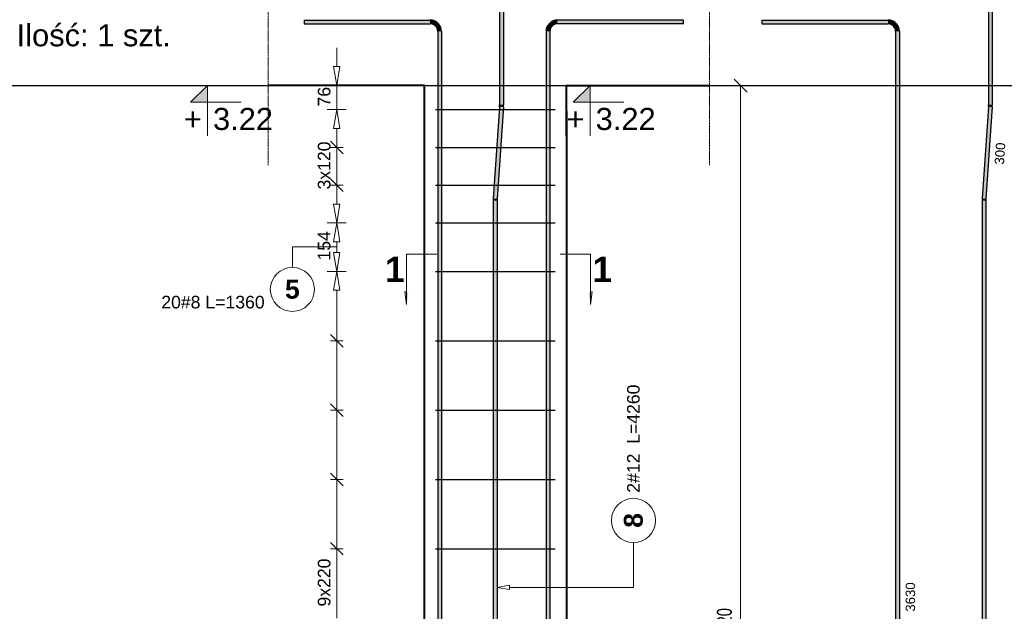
# Model space of a CAD drawing. Extents: x 3922 to 466978, y -142912 to 64503.
# Tile 13 of 62: x 385614 to 388736, y -125091 to -123213. Entities that reach past the tile are written whole.
import ezdxf
from ezdxf.enums import TextEntityAlignment as Align

# ---------------------------------------------------------------- set-up
doc = ezdxf.new("R2010")
doc.units = 0
doc.header["$LTSCALE"] = 10
doc.header["$MEASUREMENT"] = 0
doc.linetypes.add('HIDDEN', pattern=[0.375, 0.25, -0.125])
for name, color, linetype, lineweight in [('P-Linia3', 6, 'Continuous', 60), ('P-Przerywana', 13, 'HIDDEN', 9), ('P-Wymiar', 254, 'Continuous', 9), ('RCAD_deskowanie', 3, 'Continuous', 40)]:
    doc.layers.add(name, color=color, linetype=linetype, lineweight=lineweight)
for name, color, linetype in [('RCAD_kształt pręta', 7, 'Continuous'), ('RCAD_opis kształtu pręta', 7, 'Continuous'), ('RCAD_opis rozkładu', 7, 'Continuous'), ('RCAD_pręt wyrzucony', 130, 'Continuous'), ('RCAD_rozkład pręta', 7, 'Continuous'), ('RCAD_symbole graficzne', 7, 'Continuous')]:
    doc.layers.add(name, color=color, linetype=linetype)
doc.styles.add('_Fd Opis', font='arial.ttf')
doc.styles.add('ROMANS', font='arial.ttf', dxfattribs={"width": 0.7})
doc.styles.add('style1', font='arial.ttf')
doc.styles.add('style3', font='arialbd.ttf')
doc.styles.add('style5', font='arialbd.ttf')
doc.dimstyles.new('A25', dxfattribs={"dimscale": 27, "dimtxt": 1.75, "dimasz": 0.06, "dimexe": 0, "dimexo": 0, "dimgap": 1, "dimtad": 1, "dimdec": 4, "dimrnd": 0.1, "dimdsep": 46, "dimtxsty": 'ROMANS', "dimblk": '[[[[[[[[', "dimcen": 2, "dimdle": 2, "dimse1": 1, "dimse2": 1, "dimclrd": 256, "dimclrt": 1, "dimadec": 0, "dimazin": 0, "dimtfac": 1, "dimtdec": 4, "dimtix": 1, "dimtmove": 2, "dimatfit": 3, "dimldrblk": '[[[[[[[[', "dimfxl": 0, "dimtvp": 0.6, "dimtolj": 1, "dimlwd": -1, "dimarcsym": 0})

# ---------------------------------------------------------------- blocks, each defined once
blk = doc.blocks.new('[[[[[[[[')
at = {"layer": 'P-Wymiar'}
for p, q in [((-12.7, -12.7), (12.7, 12.7)), ((0, 0), (-4.6, 0)), ((0, 18), (0, -18))]:
    blk.add_line(p, q, dxfattribs=at)
blk = doc.blocks.new('*D375')
at = {"layer": 'Defpoints', "color": 0, "transparency": 16777216}
for p in [(387576.2, -123422), (387899.5, -126842), (387899.5, -126842)]:
    blk.add_point(p, dxfattribs=at)
at = {"layer": 'P-Wymiar', "transparency": 16777216}
blk.add_line((387899.5, -123423.6), (387899.5, -126840.4), dxfattribs=at)
at = {"layer": 'P-Wymiar', "transparency": 16777216, "xscale": 1.62, "yscale": 1.62, "zscale": 1.62}
for p, rotation in [((387899.5, -123422), 90), ((387899.5, -126842), 270)]:
    blk.add_blockref('[[[[[[[[', p, dxfattribs=dict(at, rotation=rotation))
at = {"layer": 'P-Wymiar', "color": 1, "transparency": 16777216, "insert": (387848.3, -125132), "char_height": 47.25, "attachment_point": 5, "rotation": 90, "style": 'ROMANS'}
blk.add_mtext('\\A1;3420', dxfattribs=at)

msp = doc.modelspace()

# ---------------------------------------------------------------- hatches: boundary and pattern name
at = {"layer": 'RCAD_kształt pręta'}
for points in [[(387135.37904, -122585.48716), (387147.37904, -122585.48716), (387147.37904, -123483.08136), (387135.37904, -123483.08136)], [(386515.08341, -123226.07088), (386515.08341, -123214.07088), (386915.08341, -123214.07088), (386915.08341, -123226.07088)], [(387718.68328, -123214.07088), (387718.68328, -123226.07088), (387318.68328, -123226.07088), (387318.68328, -123214.07088)], [(386939.08341, -123250.07088), (386951.08341, -123250.07088), (386951.08341, -126840.67669), (386939.08341, -126840.67669)], [(387282.68328, -123250.07088), (387294.68328, -123250.07088), (387294.68328, -126840.67669), (387282.68328, -126840.67669)], [(387135.17097, -123489.19763), (387147.14323, -123490.01314), (387127.30283, -123781.28657), (387115.33058, -123780.47107)], [(387115.09477, -123787.40284), (387127.09477, -123787.40284), (387127.09477, -126840.67669), (387115.09477, -126840.67669)]]:
    msp.add_hatch(color=4, dxfattribs=at).paths.add_polyline_path(points, flags=0)
h = msp.add_hatch(color=4, dxfattribs=at)
edge = h.paths.add_edge_path(flags=0)
edge.add_line((386951.08341, -123250.07088), (386939.08341, -123250.07088))
edge.add_arc((386915.08341, -123250.07088), 24, 0, 90)
edge.add_line((386915.08341, -123226.07088), (386915.08341, -123214.07088))
edge.add_arc((386915.08341, -123250.07088), 36, 360, 450, ccw=False)
h = msp.add_hatch(color=4, dxfattribs=at)
edge = h.paths.add_edge_path(flags=0)
edge.add_line((387318.68328, -123214.07088), (387318.68328, -123226.07088))
edge.add_arc((387318.68328, -123250.07088), 24, 90, 180)
edge.add_line((387294.68328, -123250.07088), (387282.68328, -123250.07088))
edge.add_arc((387318.68328, -123250.07088), 36, 450, 540, ccw=False)
h = msp.add_hatch(color=4, dxfattribs=at)
edge = h.paths.add_edge_path(flags=0)
edge.add_line((387147.14323, -123490.01314), (387135.17097, -123489.19763))
edge.add_arc((387045.37904, -123483.08136), 90, -3.89674277, 0)
edge.add_line((387135.37904, -123483.08136), (387147.37904, -123483.08136))
edge.add_arc((387045.37904, -123483.08136), 102, 356.10325723, 360, ccw=False)
h = msp.add_hatch(color=4, dxfattribs=at)
edge = h.paths.add_edge_path(flags=0)
edge.add_line((387115.33058, -123780.47107), (387127.30283, -123781.28657))
edge.add_arc((387217.09477, -123787.40284), 90, 176.10325723, 180)
edge.add_line((387127.09477, -123787.40284), (387115.09477, -123787.40284))
edge.add_arc((387217.09477, -123787.40284), 102, 536.10325723, 540, ccw=False)
at = {"layer": 'RCAD_pręt wyrzucony'}
for points in [[(388685.23988, -122585.48716), (388697.23988, -122585.48716), (388697.23988, -123483.08136), (388685.23988, -123483.08136)], [(387966.86402, -123226.07088), (387966.86402, -123214.07088), (388366.86402, -123214.07088), (388366.86402, -123226.07088)], [(388390.86402, -123250.07088), (388402.86402, -123250.07088), (388402.86402, -126840.67669), (388390.86402, -126840.67669)], [(388685.03181, -123489.19763), (388697.00407, -123490.01314), (388677.16368, -123781.28657), (388665.19142, -123780.47107)], [(388664.95561, -123787.40284), (388676.95561, -123787.40284), (388676.95561, -126840.67669), (388664.95561, -126840.67669)]]:
    msp.add_hatch(color=4, dxfattribs=at).paths.add_polyline_path(points, flags=0)
h = msp.add_hatch(color=4, dxfattribs=at)
edge = h.paths.add_edge_path(flags=0)
edge.add_line((388402.86402, -123250.07088), (388390.86402, -123250.07088))
edge.add_arc((388366.86402, -123250.07088), 24, 0, 90)
edge.add_line((388366.86402, -123226.07088), (388366.86402, -123214.07088))
edge.add_arc((388366.86402, -123250.07088), 36, 360, 450, ccw=False)
h = msp.add_hatch(color=4, dxfattribs=at)
edge = h.paths.add_edge_path(flags=0)
edge.add_line((388697.00407, -123490.01314), (388685.03181, -123489.19763))
edge.add_arc((388595.23988, -123483.08136), 90, -3.89674277, 0)
edge.add_line((388685.23988, -123483.08136), (388697.23988, -123483.08136))
edge.add_arc((388595.23988, -123483.08136), 102, 356.10325723, 360, ccw=False)
h = msp.add_hatch(color=4, dxfattribs=at)
edge = h.paths.add_edge_path(flags=0)
edge.add_line((388665.19142, -123780.47107), (388677.16368, -123781.28657))
edge.add_arc((388766.95561, -123787.40284), 90, 176.10325723, 180)
edge.add_line((388676.95561, -123787.40284), (388664.95561, -123787.40284))
edge.add_arc((388766.95561, -123787.40284), 102, 536.10325723, 540, ccw=False)
at = {"layer": 'RCAD_symbole graficzne'}
for points in [[(386155.39969, -123475.30956), (386208.73303, -123421.97622), (386208.73303, -123475.30956)], [(387368.73928, -123475.30956), (387422.07261, -123421.97622), (387422.07261, -123475.30956)]]:
    msp.add_hatch(color=1, dxfattribs=at).paths.add_polyline_path(points, flags=0)
at = {"layer": 'RCAD_symbole graficzne', "linetype": 'Continuous', "lineweight": 0}
for points in [[(386840.40622, -124117.2369), (386840.40622, -124077.2369), (386846.10808, -124077.2369)], [(387423.58221, -124117.2369), (387423.58221, -124077.2369), (387417.88035, -124077.2369)]]:
    msp.add_hatch(color=7, dxfattribs=at).paths.add_polyline_path(points, flags=0)

# ---------------------------------------------------------------- linework, layer by layer
at = {"layer": 'Defpoints'}
for p in [(382161.86223, -123421.97622), (395642.50183, -123421.97622), (387560.31267, -123421.97622), (401040.95228, -123421.97622), (379203.68423, -123421.97622), (392684.32383, -123421.97622), (384602.13467, -123421.97622), (398082.77428, -123421.97622)]:
    msp.add_xline(p, (1, 0), dxfattribs=at)
at = {"layer": 'P-Przerywana', "color": 21}
for points in [[(386401.44383, -122892.83946), (386401.44383, -123674.78907)], [(387800.65681, -122892.83946), (387800.65681, -123674.78907)]]:
    msp.add_lwpolyline(points, dxfattribs=at)
at = {"layer": 'RCAD_deskowanie'}
for points in [[(386896.89746, -126841.97622), (386896.89746, -123421.97622), (386401.44383, -123421.97622)], [(387346.89746, -123581.97622), (387346.89746, -123421.97622), (387800.65681, -123421.97622)], [(387346.89746, -123501.97622), (387346.89746, -126841.97622)]]:
    msp.add_lwpolyline(points, dxfattribs=at)
at = {"layer": 'RCAD_kształt pręta', "color": 4}
for p, q in [((387135.37904, -122585.48716), (387135.37904, -123483.08136)), ((387147.37904, -122585.48716), (387147.37904, -123483.08136)), ((386515.08341, -123214.07088), (386915.08341, -123214.07088)), ((386515.08341, -123214.07088), (386515.08341, -123226.07088)), ((387718.68328, -123214.07088), (387318.68328, -123214.07088)), ((387718.68328, -123226.07088), (387718.68328, -123214.07088)), ((386515.08341, -123226.07088), (386915.08341, -123226.07088)), ((386939.08341, -123250.07088), (386939.08341, -126840.67669)), ((386951.08341, -123250.07088), (386951.08341, -126840.67669)), ((387282.68328, -123250.07088), (387282.68328, -126840.67669)), ((387294.68328, -123250.07088), (387294.68328, -126840.67669)), ((387718.68328, -123226.07088), (387318.68328, -123226.07088)), ((387135.17097, -123489.19763), (387115.33058, -123780.47107)), ((387147.14323, -123490.01314), (387127.30283, -123781.28657)), ((387115.09477, -123787.40284), (387115.09477, -126840.67669)), ((387127.09477, -123787.40284), (387127.09477, -126840.67669))]:
    msp.add_line(p, q, dxfattribs=at)
for centre, radius, start, end in [((386915.08341, -123250.07088), 36, 360, 90), ((387318.68328, -123250.07088), 36, 90, 180), ((386915.08341, -123250.07088), 24, 360, 90), ((387318.68328, -123250.07088), 24, 90, 180), ((387045.37904, -123483.08136), 90, 356.10325723, 0), ((387045.37904, -123483.08136), 102, 356.10325723, 360), ((387217.09477, -123787.40284), 102, 176.10325723, 180), ((387217.09477, -123787.40284), 90, 176.10325723, 180)]:
    msp.add_arc(centre, radius, start, end, dxfattribs=at)
at = {"layer": 'RCAD_opis kształtu pręta', "color": 8, "lineweight": 0}
for p, q in [((387559.63233, -124931.52819), (387559.63233, -124872.32517)), ((387559.63233, -125014.84884), (387559.63233, -124931.52819)), ((387127.09477, -125014.84884), (387167.09477, -125008.18217)), ((387167.09477, -125021.5155), (387127.09477, -125014.84884)), ((387167.09477, -125021.5155), (387167.09477, -125008.18217)), ((387559.63233, -125014.84884), (387167.09477, -125014.84884))]:
    msp.add_line(p, q, dxfattribs=at)
msp.add_circle((387559.63233, -124802.32517), 70, dxfattribs=at)
at = {"layer": 'RCAD_opis rozkładu', "color": 8, "lineweight": 0}
for p, q in [((386618.9735, -123301.97622), (386618.9735, -123361.97622)), ((386618.9735, -123421.97622), (386608.9735, -123361.97622)), ((386628.9735, -123361.97622), (386608.9735, -123361.97622)), ((386628.9735, -123361.97622), (386618.9735, -123421.97622)), ((386588.9735, -123421.97622), (386648.9735, -123421.97622)), ((386618.9735, -123498.27845), (386618.9735, -123421.97622)), ((386588.9735, -123498.27845), (386648.9735, -123498.27845)), ((386608.9735, -123558.27845), (386618.9735, -123498.27845)), ((386618.9735, -123498.27845), (386628.9735, -123558.27845)), ((386608.9735, -123558.27845), (386628.9735, -123558.27845)), ((386618.9735, -123618.27845), (386618.9735, -123558.27845)), ((386638.9735, -123638.27845), (386598.9735, -123598.27845)), ((386598.9735, -123618.27845), (386638.9735, -123618.27845)), ((386618.9735, -123738.27845), (386618.9735, -123618.27845)), ((386618.9735, -123618.27845), (386618.9735, -123738.27845)), ((386598.9735, -123718.27845), (386638.9735, -123758.27845)), ((386598.9735, -123738.27845), (386638.9735, -123738.27845)), ((386618.9735, -123738.27845), (386618.9735, -123798.27845)), ((386618.9735, -123858.27845), (386608.9735, -123798.27845)), ((386628.9735, -123798.27845), (386608.9735, -123798.27845)), ((386628.9735, -123798.27845), (386618.9735, -123858.27845)), ((386588.9735, -123858.27845), (386648.9735, -123858.27845)), ((386588.9735, -123858.27845), (386648.9735, -123858.27845)), ((386608.9735, -123918.27845), (386618.9735, -123858.27845)), ((386618.9735, -123858.27845), (386628.9735, -123918.27845)), ((386478.18855, -123934.30378), (386618.9735, -123934.30378)), ((386478.18855, -123934.30378), (386478.18855, -123998.99432)), ((386608.9735, -123918.27845), (386628.9735, -123918.27845)), ((386618.9735, -123935.12734), (386618.9735, -123918.27845)), ((386618.9735, -123935.12734), (386618.9735, -123951.97622)), ((386618.9735, -124011.97622), (386608.9735, -123951.97622)), ((386628.9735, -123951.97622), (386608.9735, -123951.97622)), ((386628.9735, -123951.97622), (386618.9735, -124011.97622)), ((386588.9735, -124011.97622), (386648.9735, -124011.97622)), ((386588.9735, -124011.97622), (386648.9735, -124011.97622)), ((386608.9735, -124071.97622), (386618.9735, -124011.97622)), ((386618.9735, -124011.97622), (386628.9735, -124071.97622)), ((386608.9735, -124071.97622), (386628.9735, -124071.97622)), ((386618.9735, -124231.97622), (386618.9735, -124071.97622)), ((386638.9735, -124251.97622), (386598.9735, -124211.97622)), ((386598.9735, -124231.97622), (386638.9735, -124231.97622)), ((386618.9735, -124451.97622), (386618.9735, -124231.97622)), ((386638.9735, -124471.97622), (386598.9735, -124431.97622)), ((386598.9735, -124451.97622), (386638.9735, -124451.97622)), ((386618.9735, -124671.97622), (386618.9735, -124451.97622)), ((386638.9735, -124691.97622), (386598.9735, -124651.97622)), ((386598.9735, -124671.97622), (386638.9735, -124671.97622)), ((386618.9735, -124891.97622), (386618.9735, -124671.97622)), ((386638.9735, -124911.97622), (386598.9735, -124871.97622)), ((386598.9735, -124891.97622), (386638.9735, -124891.97622)), ((386618.9735, -125001.97622), (386618.9735, -124891.97622)), ((386618.9735, -125001.97622), (386618.9735, -125111.97622))]:
    msp.add_line(p, q, dxfattribs=at)
msp.add_circle((386478.18855, -124068.99432), 70, dxfattribs=at)
at = {"layer": 'RCAD_pręt wyrzucony', "color": 4}
for p, q in [((388685.23988, -122585.48716), (388685.23988, -123483.08136)), ((388697.23988, -122585.48716), (388697.23988, -123483.08136)), ((387966.86402, -123214.07088), (388366.86402, -123214.07088)), ((387966.86402, -123214.07088), (387966.86402, -123226.07088)), ((387966.86402, -123226.07088), (388366.86402, -123226.07088)), ((388390.86402, -123250.07088), (388390.86402, -126840.67669)), ((388402.86402, -123250.07088), (388402.86402, -126840.67669)), ((388685.03181, -123489.19763), (388665.19142, -123780.47107)), ((388697.00407, -123490.01314), (388677.16368, -123781.28657)), ((388664.95561, -123787.40284), (388664.95561, -126840.67669)), ((388676.95561, -123787.40284), (388676.95561, -126840.67669))]:
    msp.add_line(p, q, dxfattribs=at)
for centre, radius, start, end in [((388366.86402, -123250.07088), 36, 360, 90), ((388366.86402, -123250.07088), 24, 360, 90), ((388595.23988, -123483.08136), 90, 356.10325723, 0), ((388595.23988, -123483.08136), 102, 356.10325723, 360), ((388766.95561, -123787.40284), 102, 176.10325723, 180), ((388766.95561, -123787.40284), 90, 176.10325723, 180)]:
    msp.add_arc(centre, radius, start, end, dxfattribs=at)
at = {"layer": 'RCAD_rozkład pręta', "color": 7, "linetype": 'ByBlock', "lineweight": 30}
for p, q in [((386931.89746, -123498.27845), (387311.89746, -123498.27845)), ((386931.89746, -123618.27845), (387311.89746, -123618.27845)), ((386931.89746, -123738.27845), (387311.89746, -123738.27845)), ((386931.89746, -123858.27845), (387311.89746, -123858.27845)), ((386931.89746, -124011.97622), (387311.89746, -124011.97622)), ((386931.89746, -124231.97622), (387311.89746, -124231.97622)), ((386931.89746, -124451.97622), (387311.89746, -124451.97622)), ((386931.89746, -124671.97622), (387311.89746, -124671.97622)), ((386931.89746, -124891.97622), (387311.89746, -124891.97622))]:
    msp.add_line(p, q, dxfattribs=at)
at = {"layer": 'RCAD_symbole graficzne', "color": 1, "lineweight": 0}
for p, q in [((386288.73303, -123421.97622), (386128.73303, -123421.97622)), ((386155.39969, -123475.30956), (386208.73303, -123421.97622)), ((386208.73303, -123421.97622), (386208.73303, -123581.97622)), ((387502.07261, -123421.97622), (387342.07261, -123421.97622)), ((387368.73928, -123475.30956), (387422.07261, -123421.97622)), ((387422.07261, -123421.97622), (387422.07261, -123581.97622)), ((386315.39969, -123475.30956), (386155.39969, -123475.30956)), ((387528.73928, -123475.30956), (387368.73928, -123475.30956))]:
    msp.add_line(p, q, dxfattribs=at)
at = {"layer": 'RCAD_symbole graficzne', "color": 7, "linetype": 'Continuous', "lineweight": 0}
for p, q in [((386840.40622, -123957.2369), (386936.40622, -123957.2369)), ((386840.40622, -124117.2369), (386840.40622, -123957.2369)), ((387423.58221, -123957.2369), (387327.58221, -123957.2369)), ((387423.58221, -124117.2369), (387423.58221, -123957.2369)), ((386840.40622, -124077.2369), (386834.70435, -124077.2369)), ((386840.40622, -124117.2369), (386834.70435, -124077.2369)), ((387423.58221, -124077.2369), (387429.28407, -124077.2369)), ((387423.58221, -124117.2369), (387429.28407, -124077.2369))]:
    msp.add_line(p, q, dxfattribs=at)

# ---------------------------------------------------------------- texts
at = {"layer": 'P-Linia3', "insert": (385603.95483, -123227.48674), "char_height": 70, "attachment_point": 1, "style": '_Fd Opis'}
msp.add_mtext('Ilość: 1 szt.', dxfattribs=at)
at = {"layer": 'RCAD_opis kształtu pręta', "color": 1, "attachment_point": 5, "rotation": 90}
for s, insert, char_height, style in [('2#12  L=4260', (387559.63233, -124542.78902), 40, 'style1'), ('8', (387559.63233, -124802.32517), 60, 'style3')]:
    msp.add_mtext(s, dxfattribs=dict(at, insert=insert, char_height=char_height, style=style))
at = {"layer": 'RCAD_opis rozkładu', "color": 2, "char_height": 40, "attachment_point": 7, "rotation": 90, "style": 'style1'}
for s, insert in [('76', (386599.39642, -123488.59937)), ('3x120', (386599.41006, -123751.89373)), ('154', (386599.39642, -123977.35107)), ('9x220', (386599.39642, -125075.60515))]:
    msp.add_mtext(s, dxfattribs=dict(at, insert=insert))
at = {"layer": 'RCAD_opis rozkładu', "color": 1, "insert": (386478.18855, -124068.99432), "char_height": 60, "attachment_point": 5, "style": 'style3'}
msp.add_mtext('5', dxfattribs=at)
at = {"layer": 'RCAD_opis rozkładu', "color": 2, "insert": (386226.41502, -124109.69009), "char_height": 40, "attachment_point": 5, "style": 'style1'}
msp.add_mtext('20#8 L=1360', dxfattribs=at)
at = {"layer": 'RCAD_pręt wyrzucony', "color": 1, "char_height": 30, "attachment_point": 5, "style": 'style1'}
for s, insert, rotation in [('300', (388722.00296, -123638.0284), 86.10325723), ('3630', (388437.86402, -125045.37378), 90)]:
    msp.add_mtext(s, dxfattribs=dict(at, insert=insert, rotation=rotation))
at = {"layer": 'RCAD_symbole graficzne', "color": 2, "style": 'style1'}
for p in [(386190.95525, -123493.08733), (387404.29483, -123493.08733)]:
    msp.add_text('+', height=70, dxfattribs=at).set_placement(p, align=Align.TOP_RIGHT)
for p in [(386226.51081, -123493.08733), (387439.85039, -123493.08733)]:
    msp.add_text('3.22 ', height=70, dxfattribs=at).set_placement(p, align=Align.TOP_LEFT)
at = {"layer": 'RCAD_symbole graficzne', "color": 73, "char_height": 80, "attachment_point": 5, "style": 'style5'}
for insert in [(386803.1129, -124005.43336), (387460.87552, -124005.43336)]:
    msp.add_mtext('1', dxfattribs=dict(at, insert=insert))

# ---------------------------------------------------------------- dimensions: what is measured, and where the dimension line sits
at = {"layer": 'P-Wymiar', "color": 21}
dim = msp.add_linear_dim(base=(387899.49033, -126841.97622), p1=(387576.17121, -123421.97622), p2=(387899.49033, -126841.97622), angle=90, dimstyle='A25', override={"dimtmove": 0, "dimfxl": 0.18, "dimfxlon": 1}, dxfattribs=at)
dim.commit()
dim.dimension.update_dxf_attribs({"geometry": '*D375', "text_midpoint": (387848.34964, -125131.97622)})

doc.saveas('drawing.dxf')
